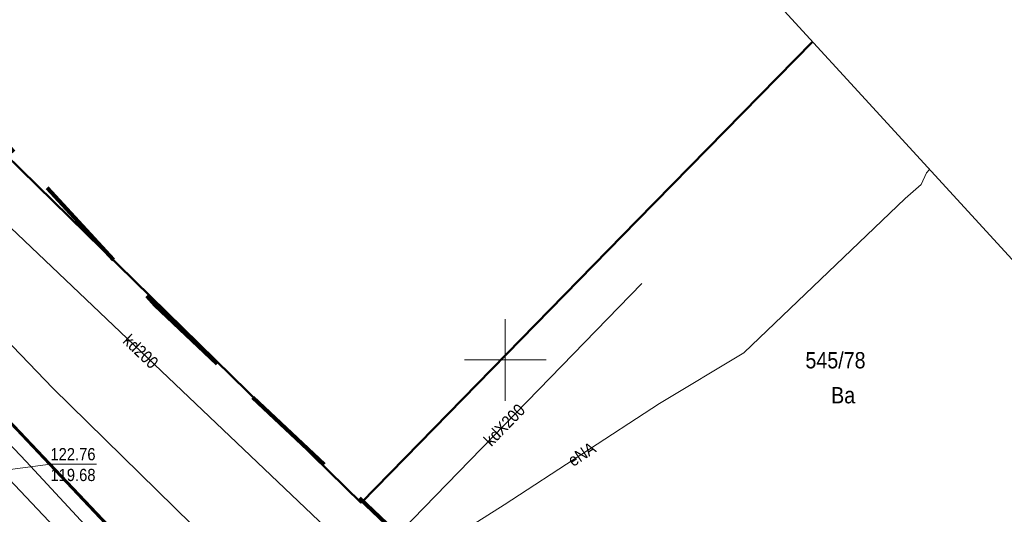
# Model space of a CAD drawing. Header units: metres. Extents: x 0 to 6446955, y 0 to 5658558.
# Tile 120 of 188: x 6441170 to 6441231, y 5654591 to 5654621. Entities that reach past the tile are written whole.
import ezdxf
from ezdxf.enums import TextEntityAlignment as Align

# ---------------------------------------------------------------- set-up
doc = ezdxf.new("R2010")
doc.units = ezdxf.units.M
doc.header["$MEASUREMENT"] = 0
for name, pattern in [('2', [0.9, 0.6, -0.3]), ('219-500', [0]), ('PRZER2-1', [3, 2, -1]), ('PRZER3-1', [4, 3, -1])]:
    doc.linetypes.add(name, pattern=pattern)
doc.layers.get('0').update_dxf_attribs({"color": 2, "linetype": 'CONTINUOUS', "lineweight": 5})
doc.layers.add('1ramki', color=7, linetype='PRZER2-1', lineweight=18)
doc.layers.add('z - MPZT', color=121, linetype='PRZER3-1', lineweight=18)
for name, color, linetype in [('209-oznaczenie konturu klasyfikacyjnego', 7, 'CONTINUOUS'), ('211-numer działki ewidencyjnej', 7, 'CONTINUOUS'), ('218-kontur użytku gruntowego', 7, 'CONTINUOUS'), ('219-działka ewidencyjna', 7, 'CONTINUOUS'), ('312-budynek ewidencyjny', 7, 'CONTINUOUS'), ('ogrodzenie trwałe', 7, 'CONTINUOUS'), ('przewód elektroenergetyczny podziemny', 7, 'CONTINUOUS'), ('przewód elektroenergetyczny podziemny-Atr1', 7, 'CONTINUOUS'), ('przewód kanalizacyjny', 7, 'CONTINUOUS'), ('przewód kanalizacyjny-Atr1', 7, 'CONTINUOUS'), ('przewód wodociągowy', 7, 'CONTINUOUS'), ('rzedna-Atr2', 7, 'CONTINUOUS'), ('rzedna-Atr3', 7, 'CONTINUOUS'), ('Zakres', 7, 'CONTINUOUS')]:
    doc.layers.add(name, color=color, linetype=linetype)
doc.styles.add('MapaZas', font='geodezja.shx', dxfattribs={"width": 0.9})
doc.linetypes.add('902-500', pattern='A,3.75,0,[1,ksztalty.shx,S=0.5,R=0,X=0,Y=0],3.75', length=7.5)

msp = doc.modelspace()

# ---------------------------------------------------------------- linework, layer by layer
at = {"color": 0, "lineweight": 13}
for p, q in [((6441200, 5654597.5), (6441200, 5654602.5)), ((6441200, 5654597.5), (6441200, 5654602.5)), ((6441200, 5654597.5), (6441200, 5654602.5)), ((6441200, 5654597.5), (6441200, 5654602.5)), ((6441197.5, 5654600), (6441200, 5654600)), ((6441197.5, 5654600), (6441200, 5654600)), ((6441200, 5654600), (6441202.5, 5654600)), ((6441200, 5654600), (6441202.5, 5654600))]:
    msp.add_line(p, q, dxfattribs=at)
at = {"layer": '1ramki', "color": 0, "linetype": 'Continuous', "lineweight": 13, "flags": 128}
msp.add_lwpolyline([(6441006.976, 5654850.87), (6441297.309, 5654533.78), (6441194.112, 5654439.161), (6440903.779, 5654756.251)], close=True, dxfattribs=at)
at = {"layer": '218-kontur użytku gruntowego', "color": 3, "linetype": 'Continuous', "lineweight": 13, "flags": 128}
for points in [[(6441127.07, 5654641.38), (6441189.5, 5654575.13)], [(6441189.5, 5654575.13), (6441127.07, 5654641.38)]]:
    msp.add_lwpolyline(points, dxfattribs=at)
at = {"layer": '219-działka ewidencyjna', "color": 3, "linetype": '219-500', "lineweight": 13, "flags": 128}
msp.add_lwpolyline([(6441127.07, 5654641.38), (6441189.5, 5654575.13)], dxfattribs=at)
at = {"layer": '312-budynek ewidencyjny', "color": 7, "linetype": 'Continuous', "lineweight": 50, "flags": 128}
for points in [[(6441191.19, 5654591.24), (6441143.53, 5654637.97)], [(6441208.08, 5654608.54), (6441191.19, 5654591.24)]]:
    msp.add_lwpolyline(points, dxfattribs=at)
at = {"layer": '312-budynek ewidencyjny', "color": 7, "linetype": 'Continuous', "lineweight": 50}
msp.add_lwpolyline([(6441218.821, 5654619.5), (6441208.08, 5654608.54)], dxfattribs=at)
at = {"layer": 'ogrodzenie trwałe', "color": 7, "linetype": '902-500', "lineweight": 35, "flags": 128}
msp.add_lwpolyline([(6441135.71, 5654632.07), (6441161.93, 5654604.46), (6441189.57, 5654575.25)], dxfattribs=at)
at = {"layer": 'przewód elektroenergetyczny podziemny', "color": 1, "linetype": 'Continuous', "lineweight": 13, "flags": 128}
msp.add_lwpolyline([(6441183.53, 5654581.26), (6441185.57, 5654582.68), (6441185.52, 5654584.67), (6441184.03, 5654586.78), (6441172.31, 5654598.28), (6441168.34, 5654602.37), (6441167.74, 5654604.28), (6441155.11, 5654617.77), (6441137.44, 5654636.65), (6441122.7, 5654652.06), (6441117.41, 5654657.29), (6441116.25, 5654657.92), (6441115.23, 5654656.97), (6441115.12, 5654655.77), (6441114.95, 5654655.1), (6441114.19, 5654655.22), (6441113.91, 5654655.39)], dxfattribs=at)
at = {"layer": 'przewód elektroenergetyczny podziemny', "color": 1, "linetype": 'Continuous', "lineweight": 13}
msp.add_lwpolyline([(6441225.981, 5654611.681), (6441225.8, 5654611.48), (6441225.46, 5654610.75), (6441224.48, 5654609.89), (6441214.61, 5654600.44), (6441209.44, 5654597.34), (6441199.94, 5654591.12), (6441187.93, 5654583.52), (6441186.34, 5654582.24), (6441184.27, 5654581.29), (6441183.53, 5654581.26)], dxfattribs=at)
at = {"layer": 'przewód kanalizacyjny', "color": 34, "linetype": 'Continuous', "lineweight": 13, "flags": 128}
for points in [[(6441163.84, 5654613.69), (6441191.54, 5654587.35)], [(6441191.54, 5654587.35), (6441208.36, 5654604.69)], [(6441189.56, 5654571.58), (6441169.27, 5654593.09)]]:
    msp.add_lwpolyline(points, dxfattribs=at)
at = {"layer": 'przewód wodociągowy', "color": 5, "linetype": 'Continuous', "lineweight": 13, "flags": 128}
msp.add_lwpolyline([(6441130.45, 5654636.76), (6441148.78, 5654616.91), (6441170.68, 5654593.77), (6441189.16, 5654573.8)], dxfattribs=at)
at = {"layer": 'rzedna-Atr2', "color": 7, "lineweight": 13, "flags": 128}
msp.add_lwpolyline([(6441169.38, 5654593.25), (6441172.16, 5654593.62), (6441174.982, 5654593.62)], dxfattribs=at)
at = {"layer": 'z - MPZT', "linetype": 'Continuous', "lineweight": 50}
msp.add_lwpolyline([(6440977.428, 5654799.93), (6441010.281, 5654765.126), (6441113.27, 5654656.02), (6441127.07, 5654641.38), (6441189.5, 5654575.13), (6441198.538, 5654584.478)], dxfattribs=at)
at = {"layer": 'Zakres', "color": 6, "linetype": '2', "lineweight": 100, "ltscale": 10, "flags": 128}
msp.add_lwpolyline([(6441211.03, 5654460.14), (6441266.77, 5654512.35), (6441224.8, 5654559.63), (6441178.57, 5654603.37), (6440988.78, 5654809.39), (6440937.98, 5654767.06), (6441124.95, 5654563.86), (6441139.06, 5654527.87)], close=True, dxfattribs=at)

# ---------------------------------------------------------------- texts
at = {"layer": '209-oznaczenie konturu klasyfikacyjnego', "color": 3, "linetype": 'Continuous', "lineweight": 13, "style": 'MapaZas', "width": 0.9}
msp.add_text('Ba', height=1, dxfattribs=at).set_placement((6441219.953, 5654598.342), align=Align.TOP_LEFT)
at = {"layer": '211-numer działki ewidencyjnej', "color": 3, "linetype": 'Continuous', "lineweight": 13, "style": 'MapaZas', "width": 0.9}
msp.add_text('545/78', height=1, dxfattribs=at).set_placement((6441218.38, 5654599.485))
at = {"layer": 'przewód elektroenergetyczny podziemny-Atr1', "color": 1, "lineweight": 13, "style": 'MapaZas', "width": 0.9}
msp.add_text('eNA', height=0.75, rotation=33.214, dxfattribs=at).set_placement((6441204.69, 5654594.23), align=Align.MIDDLE_CENTER)
at = {"layer": 'przewód kanalizacyjny-Atr1', "color": 34, "lineweight": 13, "style": 'MapaZas', "width": 0.9}
for s, rotation, p in [('kd200', 316.442, (6441177.69, 5654600.52)), ('kdX200', 45.872, (6441199.95, 5654596.02))]:
    msp.add_text(s, height=0.75, rotation=rotation, dxfattribs=at).set_placement(p, align=Align.MIDDLE_CENTER)
at = {"layer": 'rzedna-Atr2', "color": 7, "lineweight": 13, "style": 'MapaZas', "width": 0.9}
msp.add_text('122.76', height=0.75, dxfattribs=at).set_placement((6441172.16, 5654593.628), align=Align.BOTTOM_LEFT)
at = {"layer": 'rzedna-Atr3', "color": 7, "lineweight": 13, "style": 'MapaZas', "width": 0.9}
msp.add_text('119.68', height=0.75, dxfattribs=at).set_placement((6441172.16, 5654592.353), align=Align.BOTTOM_LEFT)

doc.saveas('drawing.dxf')
